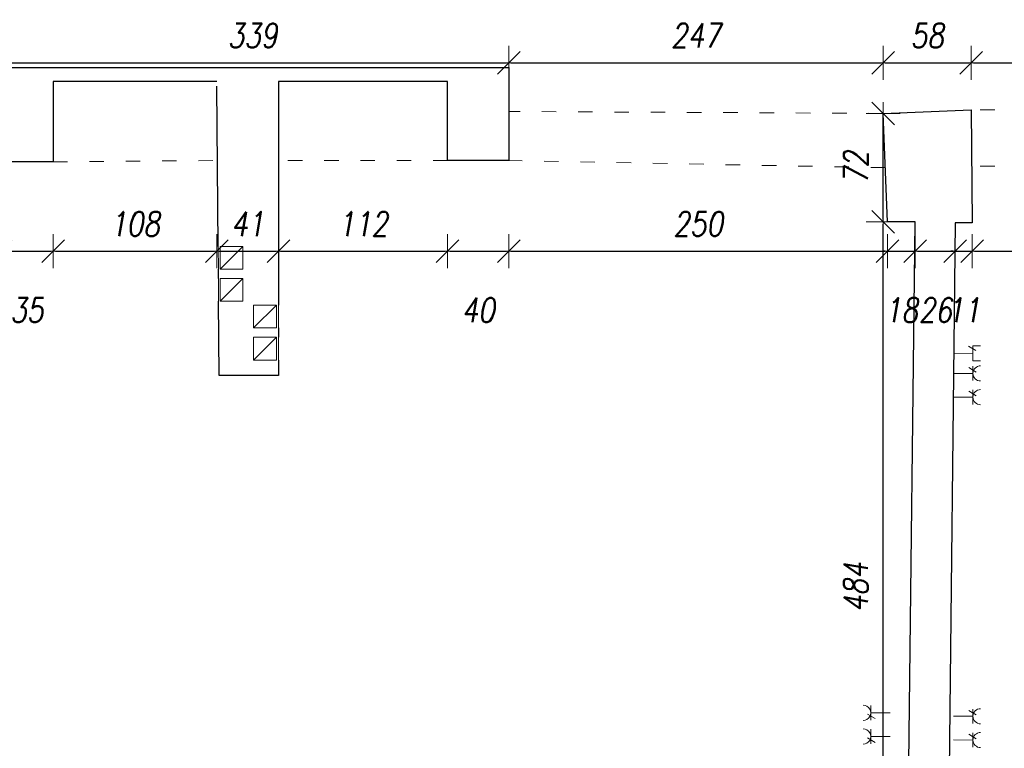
# Model space of a CAD drawing. Header units: millimetres. Extents: x -58431 to 28973, y -32170 to 9431.
# Tile 8 of 54: x -34783 to -28274, y -24029 to -19208. Entities that reach past the tile are written whole.
import ezdxf

# ---------------------------------------------------------------- set-up
doc = ezdxf.new("R2010")
doc.units = ezdxf.units.MM
doc.header["$LTSCALE"] = 8
doc.linetypes.add('ACAD_ISO03W100', pattern=[30, 12, -18])
doc.layers.get('Defpoints').update_dxf_attribs({"lineweight": 0})
for name, color, linetype, lineweight in [('A_DIMEN', 7, 'Continuous', 0), ('BAM_OPISY POWIERZCHNI', 40, 'Continuous', 0), ('instalacje', 6, 'Continuous', 0), ('OTWARCIE WENTYLACJI', 255, 'Continuous', 0), ('piętro_podciąg', 2, 'ACAD_ISO03W100', 0), ('piętro_rzut', 7, 'Continuous', 30), ('RZUT_wymiarowanie', 2, 'Continuous', 0)]:
    doc.layers.add(name, color=color, linetype=linetype, lineweight=lineweight)
doc.styles.add('ROMANS1', font='romans.shx', dxfattribs={"width": 0.8, "oblique": 10})
doc.dimstyles.new('NARCH100', dxfattribs={"dimscale": 100, "dimtxt": 1.6, "dimasz": 0.15, "dimexe": 0, "dimexo": 0, "dimgap": 1, "dimtad": 1, "dimdec": 0, "dimlfac": 0.1, "dimrnd": 1, "dimdsep": 46, "dimtxsty": 'ROMANS1', "dimblk": 'wym', "dimcen": -1.5, "dimse1": 1, "dimse2": 1, "dimclrd": 4, "dimclre": 4, "dimclrt": 3, "dimadec": 0, "dimazin": 0, "dimtfac": 0.04, "dimtdec": 0, "dimtmove": 2, "dimatfit": 3, "dimldrblk": 'wym', "dimfxl": 0, "dimtolj": 1, "dimarcsym": 0})

# ---------------------------------------------------------------- blocks, each defined once
blk = doc.blocks.new('wym')
at = {"layer": 'A_DIMEN', "color": 4, "ltscale": 100}
for p, q in [((-5, -5), (5, 5)), ((0, -7.5), (0, 7.5)), ((-5, 0), (5, 0))]:
    blk.add_line(p, q, dxfattribs=at)
blk = doc.blocks.new('*D272')
at = {"layer": 'Defpoints', "color": 0, "transparency": 16777216}
for p in [(-34910.1, -20149.3), (-34562.3, -20149.3), (-34562.3, -20739.7)]:
    blk.add_point(p, dxfattribs=at)
at = {"layer": 'RZUT_wymiarowanie', "color": 4, "lineweight": -2, "transparency": 16777216}
blk.add_line((-34895.1, -20739.7), (-34577.3, -20739.7), dxfattribs=at)
at = {"layer": 'RZUT_wymiarowanie', "color": 4, "lineweight": -2, "transparency": 16777216, "xscale": 15, "yscale": 15, "zscale": 15, "rotation": 179.9999999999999}
blk.add_blockref('wym', (-34910.1, -20739.7), dxfattribs=at)
at = {"layer": 'RZUT_wymiarowanie', "color": 4, "lineweight": -2, "transparency": 16777216, "xscale": 15, "yscale": 15, "zscale": 15}
blk.add_blockref('wym', (-34562.3, -20739.7), dxfattribs=at)
at = {"layer": 'RZUT_wymiarowanie', "color": 3, "transparency": 16777216, "insert": (-34736.2, -21129.7), "char_height": 160, "attachment_point": 5, "style": 'ROMANS1'}
blk.add_mtext('\\A1;35', dxfattribs=at)
blk = doc.blocks.new('*D273')
at = {"layer": 'Defpoints', "color": 0, "transparency": 16777216}
for p in [(-33480.3, -19647.3), (-34562.3, -20149.3), (-33480.3, -20739.7)]:
    blk.add_point(p, dxfattribs=at)
at = {"layer": 'RZUT_wymiarowanie', "color": 4, "lineweight": -2, "transparency": 16777216}
blk.add_line((-34547.3, -20739.7), (-33495.3, -20739.7), dxfattribs=at)
at = {"layer": 'RZUT_wymiarowanie', "color": 4, "lineweight": -2, "transparency": 16777216, "xscale": 15, "yscale": 15, "zscale": 15, "rotation": 179.9999999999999}
blk.add_blockref('wym', (-34562.3, -20739.7), dxfattribs=at)
at = {"layer": 'RZUT_wymiarowanie', "color": 4, "lineweight": -2, "transparency": 16777216, "xscale": 15, "yscale": 15, "zscale": 15}
blk.add_blockref('wym', (-33480.3, -20739.7), dxfattribs=at)
at = {"layer": 'RZUT_wymiarowanie', "color": 3, "transparency": 16777216, "insert": (-34021.3, -20559.7), "char_height": 160, "attachment_point": 5, "style": 'ROMANS1'}
blk.add_mtext('\\A1;108', dxfattribs=at)
blk = doc.blocks.new('*D274')
at = {"layer": 'Defpoints', "color": 0, "transparency": 16777216}
for p in [(-33480.3, -19647.3), (-33073.3, -19617.9), (-33073.3, -20739.7)]:
    blk.add_point(p, dxfattribs=at)
at = {"layer": 'RZUT_wymiarowanie', "color": 4, "lineweight": -2, "transparency": 16777216}
blk.add_line((-33465.3, -20739.7), (-33088.3, -20739.7), dxfattribs=at)
at = {"layer": 'RZUT_wymiarowanie', "color": 4, "lineweight": -2, "transparency": 16777216, "xscale": 15, "yscale": 15, "zscale": 15, "rotation": 179.9999999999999}
blk.add_blockref('wym', (-33480.3, -20739.7), dxfattribs=at)
at = {"layer": 'RZUT_wymiarowanie', "color": 4, "lineweight": -2, "transparency": 16777216, "xscale": 15, "yscale": 15, "zscale": 15}
blk.add_blockref('wym', (-33073.3, -20739.7), dxfattribs=at)
at = {"layer": 'RZUT_wymiarowanie', "color": 3, "transparency": 16777216, "insert": (-33276.8, -20559.7), "char_height": 160, "attachment_point": 5, "style": 'ROMANS1'}
blk.add_mtext('\\A1;41', dxfattribs=at)
blk = doc.blocks.new('*D275')
at = {"layer": 'Defpoints', "color": 0, "transparency": 16777216}
for p in [(-33073.3, -19617.9), (-31954.6, -19617.9), (-31954.6, -20739.7)]:
    blk.add_point(p, dxfattribs=at)
at = {"layer": 'RZUT_wymiarowanie', "color": 4, "lineweight": -2, "transparency": 16777216}
blk.add_line((-33058.3, -20739.7), (-31969.6, -20739.7), dxfattribs=at)
at = {"layer": 'RZUT_wymiarowanie', "color": 4, "lineweight": -2, "transparency": 16777216, "xscale": 15, "yscale": 15, "zscale": 15, "rotation": 179.9999999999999}
blk.add_blockref('wym', (-33073.3, -20739.7), dxfattribs=at)
at = {"layer": 'RZUT_wymiarowanie', "color": 4, "lineweight": -2, "transparency": 16777216, "xscale": 15, "yscale": 15, "zscale": 15}
blk.add_blockref('wym', (-31954.6, -20739.7), dxfattribs=at)
at = {"layer": 'RZUT_wymiarowanie', "color": 3, "transparency": 16777216, "insert": (-32514, -20559.7), "char_height": 160, "attachment_point": 5, "style": 'ROMANS1'}
blk.add_mtext('\\A1;112', dxfattribs=at)
blk = doc.blocks.new('*D276')
at = {"layer": 'Defpoints', "color": 0, "transparency": 16777216}
for p in [(-31954.6, -19617.9), (-31550.6, -20140.9), (-31550.6, -20739.7)]:
    blk.add_point(p, dxfattribs=at)
at = {"layer": 'RZUT_wymiarowanie', "color": 4, "lineweight": -2, "transparency": 16777216}
blk.add_line((-31939.6, -20739.7), (-31565.6, -20739.7), dxfattribs=at)
at = {"layer": 'RZUT_wymiarowanie', "color": 4, "lineweight": -2, "transparency": 16777216, "xscale": 15, "yscale": 15, "zscale": 15, "rotation": 179.9999999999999}
blk.add_blockref('wym', (-31954.6, -20739.7), dxfattribs=at)
at = {"layer": 'RZUT_wymiarowanie', "color": 4, "lineweight": -2, "transparency": 16777216, "xscale": 15, "yscale": 15, "zscale": 15}
blk.add_blockref('wym', (-31550.6, -20739.7), dxfattribs=at)
at = {"layer": 'RZUT_wymiarowanie', "color": 3, "transparency": 16777216, "insert": (-31752.6, -21129.7), "char_height": 160, "attachment_point": 5, "style": 'ROMANS1'}
blk.add_mtext('\\A1;40', dxfattribs=at)
blk = doc.blocks.new('*D277')
at = {"layer": 'Defpoints', "color": 0, "transparency": 16777216}
for p in [(-31550.6, -20140.9), (-29046.4, -20546.2), (-29046.4, -20739.7)]:
    blk.add_point(p, dxfattribs=at)
at = {"layer": 'RZUT_wymiarowanie', "color": 4, "lineweight": -2, "transparency": 16777216}
blk.add_line((-31535.6, -20739.7), (-29061.4, -20739.7), dxfattribs=at)
at = {"layer": 'RZUT_wymiarowanie', "color": 4, "lineweight": -2, "transparency": 16777216, "xscale": 15, "yscale": 15, "zscale": 15, "rotation": 179.9999999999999}
blk.add_blockref('wym', (-31550.6, -20739.7), dxfattribs=at)
at = {"layer": 'RZUT_wymiarowanie', "color": 4, "lineweight": -2, "transparency": 16777216, "xscale": 15, "yscale": 15, "zscale": 15}
blk.add_blockref('wym', (-29046.4, -20739.7), dxfattribs=at)
at = {"layer": 'RZUT_wymiarowanie', "color": 3, "transparency": 16777216, "insert": (-30298.5, -20559.7), "char_height": 160, "attachment_point": 5, "style": 'ROMANS1'}
blk.add_mtext('\\A1;250', dxfattribs=at)
blk = doc.blocks.new('*D278')
at = {"layer": 'Defpoints', "color": 0, "transparency": 16777216}
for p in [(-29046.4, -20546.2), (-28862.5, -20546.2), (-28862.5, -20739.7)]:
    blk.add_point(p, dxfattribs=at)
at = {"layer": 'RZUT_wymiarowanie', "color": 4, "lineweight": -2, "transparency": 16777216}
for p, q in [((-29061.4, -20739.7), (-29076.4, -20739.7)), ((-29046.4, -20739.7), (-28862.5, -20739.7)), ((-28847.5, -20739.7), (-28832.5, -20739.7))]:
    blk.add_line(p, q, dxfattribs=at)
at = {"layer": 'RZUT_wymiarowanie', "color": 4, "lineweight": -2, "transparency": 16777216, "xscale": 15, "yscale": 15, "zscale": 15}
for p, rotation in [((-29046.4, -20739.7), 359.9999999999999), ((-28862.5, -20739.7), 179.9999999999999)]:
    blk.add_blockref('wym', p, dxfattribs=dict(at, rotation=rotation))
at = {"layer": 'RZUT_wymiarowanie', "color": 3, "transparency": 16777216, "insert": (-28954.5, -21129.7), "char_height": 160, "attachment_point": 5, "style": 'ROMANS1'}
blk.add_mtext('\\A1;18', dxfattribs=at)
blk = doc.blocks.new('*D279')
at = {"layer": 'Defpoints', "color": 0, "transparency": 16777216}
for p in [(-28862.5, -20546.2), (-28598.1, -20551.4), (-28598.1, -20739.7)]:
    blk.add_point(p, dxfattribs=at)
at = {"layer": 'RZUT_wymiarowanie', "color": 4, "lineweight": -2, "transparency": 16777216}
blk.add_line((-28847.5, -20739.7), (-28613.1, -20739.7), dxfattribs=at)
at = {"layer": 'RZUT_wymiarowanie', "color": 4, "lineweight": -2, "transparency": 16777216, "xscale": 15, "yscale": 15, "zscale": 15, "rotation": 179.9999999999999}
blk.add_blockref('wym', (-28862.5, -20739.7), dxfattribs=at)
at = {"layer": 'RZUT_wymiarowanie', "color": 4, "lineweight": -2, "transparency": 16777216, "xscale": 15, "yscale": 15, "zscale": 15}
blk.add_blockref('wym', (-28598.1, -20739.7), dxfattribs=at)
at = {"layer": 'RZUT_wymiarowanie', "color": 3, "transparency": 16777216, "insert": (-28730.3, -21129.7), "char_height": 160, "attachment_point": 5, "style": 'ROMANS1'}
blk.add_mtext('\\A1;26', dxfattribs=at)
blk = doc.blocks.new('*D280')
at = {"layer": 'Defpoints', "color": 0, "transparency": 16777216}
for p in [(-28598.1, -20551.4), (-28486, -20551.4), (-28486, -20739.7)]:
    blk.add_point(p, dxfattribs=at)
at = {"layer": 'RZUT_wymiarowanie', "color": 4, "lineweight": -2, "transparency": 16777216}
for p, q in [((-28613.1, -20739.7), (-28628.1, -20739.7)), ((-28598.1, -20739.7), (-28486, -20739.7)), ((-28471, -20739.7), (-28456, -20739.7))]:
    blk.add_line(p, q, dxfattribs=at)
at = {"layer": 'RZUT_wymiarowanie', "color": 4, "lineweight": -2, "transparency": 16777216, "xscale": 15, "yscale": 15, "zscale": 15}
for p, rotation in [((-28598.1, -20739.7), 359.9999999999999), ((-28486, -20739.7), 179.9999999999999)]:
    blk.add_blockref('wym', p, dxfattribs=dict(at, rotation=rotation))
at = {"layer": 'RZUT_wymiarowanie', "color": 3, "transparency": 16777216, "insert": (-28542.1, -21129.7), "char_height": 160, "attachment_point": 5, "style": 'ROMANS1'}
blk.add_mtext('\\A1;11', dxfattribs=at)
blk = doc.blocks.new('*D281')
at = {"layer": 'Defpoints', "color": 0, "transparency": 16777216}
for p in [(-25937.7, -20157.8), (-28486, -20551.4), (-25937.7, -20739.7)]:
    blk.add_point(p, dxfattribs=at)
at = {"layer": 'RZUT_wymiarowanie', "color": 4, "lineweight": -2, "transparency": 16777216}
blk.add_line((-28471, -20739.7), (-25952.7, -20739.7), dxfattribs=at)
at = {"layer": 'RZUT_wymiarowanie', "color": 4, "lineweight": -2, "transparency": 16777216, "xscale": 15, "yscale": 15, "zscale": 15, "rotation": 179.9999999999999}
blk.add_blockref('wym', (-28486, -20739.7), dxfattribs=at)
at = {"layer": 'RZUT_wymiarowanie', "color": 4, "lineweight": -2, "transparency": 16777216, "xscale": 15, "yscale": 15, "zscale": 15}
blk.add_blockref('wym', (-25937.7, -20739.7), dxfattribs=at)
at = {"layer": 'RZUT_wymiarowanie', "color": 3, "transparency": 16777216, "insert": (-27211.9, -20559.7), "char_height": 160, "attachment_point": 5, "style": 'ROMANS1'}
blk.add_mtext('\\A1;255', dxfattribs=at)
blk = doc.blocks.new('*D674')
at = {"layer": 'BAM_OPISY POWIERZCHNI', "color": 4, "lineweight": -2, "transparency": 16777216}
blk.add_line((-34922.6, -19493.4), (-31565.6, -19493.4), dxfattribs=at)
at = {"layer": 'Defpoints', "color": 0, "transparency": 16777216}
for p in [(-34937.6, -19525.6), (-31550.6, -19493.4), (-31550.6, -19525.6)]:
    blk.add_point(p, dxfattribs=at)
at = {"layer": 'BAM_OPISY POWIERZCHNI', "color": 4, "lineweight": -2, "transparency": 16777216, "xscale": 15, "yscale": 15, "zscale": 15, "rotation": 179.9999999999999}
blk.add_blockref('wym', (-34937.6, -19493.4), dxfattribs=at)
at = {"layer": 'BAM_OPISY POWIERZCHNI', "color": 4, "lineweight": -2, "transparency": 16777216, "xscale": 15, "yscale": 15, "zscale": 15}
blk.add_blockref('wym', (-31550.6, -19493.4), dxfattribs=at)
at = {"layer": 'BAM_OPISY POWIERZCHNI', "color": 3, "transparency": 16777216, "insert": (-33244.1, -19313.4), "char_height": 160, "attachment_point": 5, "style": 'ROMANS1'}
blk.add_mtext('\\A1;339', dxfattribs=at)
blk = doc.blocks.new('*D675')
at = {"layer": 'BAM_OPISY POWIERZCHNI', "color": 4, "lineweight": -2, "transparency": 16777216}
blk.add_line((-31535.6, -19493.4), (-29090.9, -19493.4), dxfattribs=at)
at = {"layer": 'Defpoints', "color": 0, "transparency": 16777216}
for p in [(-31550.6, -19525.6), (-29075.9, -19493.4), (-29075.9, -19828.5)]:
    blk.add_point(p, dxfattribs=at)
at = {"layer": 'BAM_OPISY POWIERZCHNI', "color": 4, "lineweight": -2, "transparency": 16777216, "xscale": 15, "yscale": 15, "zscale": 15, "rotation": 179.9999999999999}
blk.add_blockref('wym', (-31550.6, -19493.4), dxfattribs=at)
at = {"layer": 'BAM_OPISY POWIERZCHNI', "color": 4, "lineweight": -2, "transparency": 16777216, "xscale": 15, "yscale": 15, "zscale": 15}
blk.add_blockref('wym', (-29075.9, -19493.4), dxfattribs=at)
at = {"layer": 'BAM_OPISY POWIERZCHNI', "color": 3, "transparency": 16777216, "insert": (-30313.2, -19313.4), "char_height": 160, "attachment_point": 5, "style": 'ROMANS1'}
blk.add_mtext('\\A1;247', dxfattribs=at)
blk = doc.blocks.new('*D676')
at = {"layer": 'BAM_OPISY POWIERZCHNI', "color": 4, "lineweight": -2, "transparency": 16777216}
blk.add_line((-29060.9, -19493.4), (-28507.8, -19493.4), dxfattribs=at)
at = {"layer": 'Defpoints', "color": 0, "transparency": 16777216}
for p in [(-28492.8, -19493.4), (-29075.9, -19828.5), (-28492.8, -19804.6)]:
    blk.add_point(p, dxfattribs=at)
at = {"layer": 'BAM_OPISY POWIERZCHNI', "color": 4, "lineweight": -2, "transparency": 16777216, "xscale": 15, "yscale": 15, "zscale": 15, "rotation": 179.9999999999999}
blk.add_blockref('wym', (-29075.9, -19493.4), dxfattribs=at)
at = {"layer": 'BAM_OPISY POWIERZCHNI', "color": 4, "lineweight": -2, "transparency": 16777216, "xscale": 15, "yscale": 15, "zscale": 15}
blk.add_blockref('wym', (-28492.8, -19493.4), dxfattribs=at)
at = {"layer": 'BAM_OPISY POWIERZCHNI', "color": 3, "transparency": 16777216, "insert": (-28784.3, -19313.4), "char_height": 160, "attachment_point": 5, "style": 'ROMANS1'}
blk.add_mtext('\\A1;58', dxfattribs=at)
blk = doc.blocks.new('*D677')
at = {"layer": 'BAM_OPISY POWIERZCHNI', "color": 4, "lineweight": -2, "transparency": 16777216}
blk.add_line((-28477.8, -19493.4), (-25952.7, -19493.4), dxfattribs=at)
at = {"layer": 'Defpoints', "color": 0, "transparency": 16777216}
for p in [(-25937.7, -19493.4), (-25937.7, -19550.4), (-28492.8, -19804.6)]:
    blk.add_point(p, dxfattribs=at)
at = {"layer": 'BAM_OPISY POWIERZCHNI', "color": 4, "lineweight": -2, "transparency": 16777216, "xscale": 15, "yscale": 15, "zscale": 15, "rotation": 179.9999999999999}
blk.add_blockref('wym', (-28492.8, -19493.4), dxfattribs=at)
at = {"layer": 'BAM_OPISY POWIERZCHNI', "color": 4, "lineweight": -2, "transparency": 16777216, "xscale": 15, "yscale": 15, "zscale": 15}
blk.add_blockref('wym', (-25937.7, -19493.4), dxfattribs=at)
at = {"layer": 'BAM_OPISY POWIERZCHNI', "color": 3, "transparency": 16777216, "insert": (-27215.2, -19313.4), "char_height": 160, "attachment_point": 5, "style": 'ROMANS1'}
blk.add_mtext('\\A1;256', dxfattribs=at)
blk = doc.blocks.new('*D802')
at = {"layer": 'BAM_OPISY POWIERZCHNI', "color": 4, "lineweight": -2, "transparency": 16777216}
blk.add_line((-29075.8, -25367.8), (-29075.8, -20561.2), dxfattribs=at)
at = {"layer": 'Defpoints', "color": 0, "transparency": 16777216}
for p in [(-29075.8, -20546.2), (-29046.4, -20546.2), (-28905.9, -25382.8)]:
    blk.add_point(p, dxfattribs=at)
at = {"layer": 'BAM_OPISY POWIERZCHNI', "color": 4, "lineweight": -2, "transparency": 16777216, "xscale": 15, "yscale": 15, "zscale": 15}
for p, rotation in [((-29075.8, -20546.2), 90), ((-29075.8, -25382.8), 270)]:
    blk.add_blockref('wym', p, dxfattribs=dict(at, rotation=rotation))
at = {"layer": 'BAM_OPISY POWIERZCHNI', "color": 3, "transparency": 16777216, "insert": (-29255.8, -22964.5), "char_height": 160, "attachment_point": 5, "rotation": 90, "style": 'ROMANS1'}
blk.add_mtext('\\A1;484', dxfattribs=at)
blk = doc.blocks.new('*D803')
at = {"layer": 'BAM_OPISY POWIERZCHNI', "color": 4, "lineweight": -2, "transparency": 16777216}
blk.add_line((-29075.8, -20531.2), (-29075.8, -19843.5), dxfattribs=at)
at = {"layer": 'Defpoints', "color": 0, "transparency": 16777216}
for p in [(-29075.9, -19828.5), (-29075.8, -19828.5), (-29046.4, -20546.2)]:
    blk.add_point(p, dxfattribs=at)
at = {"layer": 'BAM_OPISY POWIERZCHNI', "color": 4, "lineweight": -2, "transparency": 16777216, "xscale": 15, "yscale": 15, "zscale": 15}
for p, rotation in [((-29075.8, -19828.5), 90), ((-29075.8, -20546.2), 270)]:
    blk.add_blockref('wym', p, dxfattribs=dict(at, rotation=rotation))
at = {"layer": 'BAM_OPISY POWIERZCHNI', "color": 3, "transparency": 16777216, "insert": (-29255.8, -20187.4), "char_height": 160, "attachment_point": 5, "rotation": 90, "style": 'ROMANS1'}
blk.add_mtext('\\A1;72', dxfattribs=at)

msp = doc.modelspace()

# ---------------------------------------------------------------- linework, layer by layer
at = {"layer": 'instalacje'}
for p, q in [((-33458.7, -20858.8), (-33308.2, -20708.4)), ((-33308.2, -20708.4), (-33458.7, -20708.4)), ((-33458.7, -20708.4), (-33458.7, -20858.8)), ((-33308.2, -20858.8), (-33308.2, -20708.4)), ((-33458.7, -20858.8), (-33308.2, -20858.8)), ((-33458.7, -21071.8), (-33308.2, -20921.4)), ((-33308.2, -20921.4), (-33458.7, -20921.4)), ((-33458.7, -20921.4), (-33458.7, -21071.8)), ((-33308.2, -21071.8), (-33308.2, -20921.4)), ((-33458.7, -21071.8), (-33308.2, -21071.8)), ((-33237, -21247.1), (-33086.5, -21096.7)), ((-33086.5, -21096.7), (-33237, -21096.7)), ((-33237, -21096.7), (-33237, -21247.1)), ((-33086.5, -21247.1), (-33086.5, -21096.7)), ((-33237, -21247.1), (-33086.5, -21247.1)), ((-33237, -21460), (-33086.5, -21309.7)), ((-33086.5, -21309.7), (-33237, -21309.7)), ((-33237, -21309.7), (-33237, -21460)), ((-33086.5, -21460), (-33086.5, -21309.7)), ((-33237, -21460), (-33086.5, -21460))]:
    msp.add_line(p, q, dxfattribs=at)
for points in [[(-28461.6, -21397.8), (-28511.3, -21367.9)], [(-28482.3, -21466.1), (-28482.3, -21365.6)], [(-28432, -21365.7), (-28482.3, -21365.6)], [(-28482.3, -21415.9), (-28610.3, -21415.8)], [(-28432.1, -21466.1), (-28482.3, -21466.1)], [(-28459.6, -21540.1), (-28509.3, -21510.2)], [(-28481.2, -21500.8), (-28481.2, -21596.7)], [(-28481.2, -21548.7), (-28609.2, -21548.7)], [(-28459.6, -21697.2), (-28509.3, -21667.3)], [(-28481.2, -21657.9), (-28481.2, -21753.8)], [(-28481.2, -21705.9), (-28609.2, -21705.8)], [(-29157.1, -23842.2), (-29157.1, -23746.2)], [(-29178.7, -23802.8), (-29129, -23832.7)], [(-29157.1, -23794.2), (-29029.1, -23794.2)], [(-28481.2, -23817), (-28609.2, -23817)], [(-28459.6, -23808.4), (-28509.3, -23778.5)], [(-28481.2, -23769.1), (-28481.2, -23865)], [(-29157.1, -23999.3), (-29157.1, -23903.4)], [(-29157.1, -23951.3), (-29029.1, -23951.4)], [(-28459.6, -23965.6), (-28509.3, -23935.7)], [(-28481.2, -23926.2), (-28481.2, -24022.1)], [(-29178.7, -23960), (-29129, -23989.9)], [(-28481.2, -23974.2), (-28609.2, -23974.1)]]:
    msp.add_lwpolyline(points, dxfattribs=at)
for centre, start, end in [((-28431, -21548.7), 89.98453, 269.98453), ((-28431, -21705.9), 89.98453, 269.98453), ((-29207.4, -23794.2), 269.99226, 89.99226), ((-28431, -23817.1), 89.98453, 269.98453), ((-29207.3, -23951.3), 269.99226, 89.99226), ((-28431, -23974.2), 89.98453, 269.98453)]:
    msp.add_arc(centre, 50.2, start, end, dxfattribs=at)
at = {"layer": 'OTWARCIE WENTYLACJI'}
for points in [[(-33470.1, -20858.8), (-33471.4, -20708.4)], [(-33468.3, -21071.8), (-33469.6, -20921.4)], [(-33073.3, -21096.7), (-33073.3, -21247.1)], [(-33073.3, -21309.7), (-33073.3, -21460)]]:
    msp.add_lwpolyline(points, dxfattribs=at)
at = {"layer": 'piętro_podciąg'}
for points in [[(-29075.9, -19828.5), (-31550.6, -19815.6)], [(-25937.7, -19815), (-28492.8, -19804.6)], [(-34562.3, -20149.3), (-33476.2, -20140.2)], [(-31954.6, -20140.9), (-33073.3, -20140.9)], [(-29061.2, -20187.4), (-31550.6, -20140.9)], [(-25937.7, -20157.8), (-28489.4, -20178)]]:
    msp.add_lwpolyline(points, dxfattribs=at)
at = {"layer": 'piętro_rzut'}
for points in [[(-33480.3, -19618.4), (-34562.3, -19618.4), (-34562.3, -20149.3), (-34910.1, -20149.3), (-34937.6, -19525.6), (-31550.6, -19525.6), (-31550.6, -20140.9), (-31954.6, -20140.9), (-31954.6, -19617.9), (-33073.3, -19617.9), (-33073.3, -21096.7)], [(-33471.4, -20708.4), (-33480.3, -19647.3)], [(-28905.9, -24127.3), (-28862.5, -20546.2), (-29046.4, -20546.2), (-29075.9, -19828.5), (-28492.8, -19804.6), (-28486, -20551.4), (-28598.1, -20551.4), (-28640.6, -24375.5)], [(-33469.6, -20921.4), (-33470.1, -20858.8)], [(-33073.3, -21460), (-33073.3, -21563), (-33464.2, -21563), (-33468.3, -21071.8)], [(-33073.3, -21247.1), (-33073.3, -21309.7)]]:
    msp.add_lwpolyline(points, dxfattribs=at)

# ---------------------------------------------------------------- dimensions: what is measured, and where the dimension line sits
at = {"layer": 'BAM_OPISY POWIERZCHNI'}
for base, p1, p2, picture, middle in [((-31550.6, -19493.4), (-34937.6, -19525.6), (-31550.6, -19525.6), '*D674', (-33244.1, -19313.4)), ((-29075.9, -19493.4), (-31550.6, -19525.6), (-29075.9, -19828.5), '*D675', (-30313.2, -19313.4)), ((-28492.8, -19493.4), (-29075.9, -19828.5), (-28492.8, -19804.6), '*D676', (-28784.3, -19313.4)), ((-25937.7, -19493.4), (-28492.8, -19804.6), (-25937.7, -19550.4), '*D677', (-27215.2, -19313.4))]:
    dim = msp.add_linear_dim(base=base, p1=p1, p2=p2, dimstyle='NARCH100', dxfattribs=at)
    dim.commit()
    dim.dimension.update_dxf_attribs({"geometry": picture, "text_midpoint": middle})
for base, p1, p2, picture, middle in [((-29075.8, -19828.5), (-29046.4, -20546.2), (-29075.9, -19828.5), '*D803', (-29255.8, -20187.4)), ((-29075.8, -20546.2), (-28905.9, -25382.8), (-29046.4, -20546.2), '*D802', (-29255.8, -22964.5))]:
    dim = msp.add_linear_dim(base=base, p1=p1, p2=p2, angle=90, dimstyle='NARCH100', dxfattribs=at)
    dim.commit()
    dim.dimension.update_dxf_attribs({"geometry": picture, "text_midpoint": middle})
at = {"layer": 'RZUT_wymiarowanie'}
for base, p1, p2, picture, middle in [((-33480.3, -20739.7), (-34562.3, -20149.3), (-33480.3, -19647.3), '*D273', (-34021.3, -20559.7)), ((-33073.3, -20739.7), (-33480.3, -19647.3), (-33073.3, -19617.9), '*D274', (-33276.8, -20559.7)), ((-31954.6, -20739.7), (-33073.3, -19617.9), (-31954.6, -19617.9), '*D275', (-32514, -20559.7)), ((-31550.6, -20739.7), (-31954.6, -19617.9), (-31550.6, -20140.9), '*D276', (-31752.6, -21129.7)), ((-34562.3, -20739.7), (-34910.1, -20149.3), (-34562.3, -20149.3), '*D272', (-34736.2, -21129.7)), ((-29046.4, -20739.7), (-31550.6, -20140.9), (-29046.4, -20546.2), '*D277', (-30298.5, -20559.7)), ((-25937.7, -20739.7), (-28486, -20551.4), (-25937.7, -20157.8), '*D281', (-27211.9, -20559.7)), ((-28862.5, -20739.7), (-29046.4, -20546.2), (-28862.5, -20546.2), '*D278', (-28954.5, -21129.7)), ((-28598.1, -20739.7), (-28862.5, -20546.2), (-28598.1, -20551.4), '*D279', (-28730.3, -21129.7)), ((-28486, -20739.7), (-28598.1, -20551.4), (-28486, -20551.4), '*D280', (-28542.1, -21129.7))]:
    dim = msp.add_linear_dim(base=base, p1=p1, p2=p2, dimstyle='NARCH100', dxfattribs=at)
    dim.commit()
    dim.dimension.update_dxf_attribs({"geometry": picture, "text_midpoint": middle})

doc.saveas('drawing.dxf')
